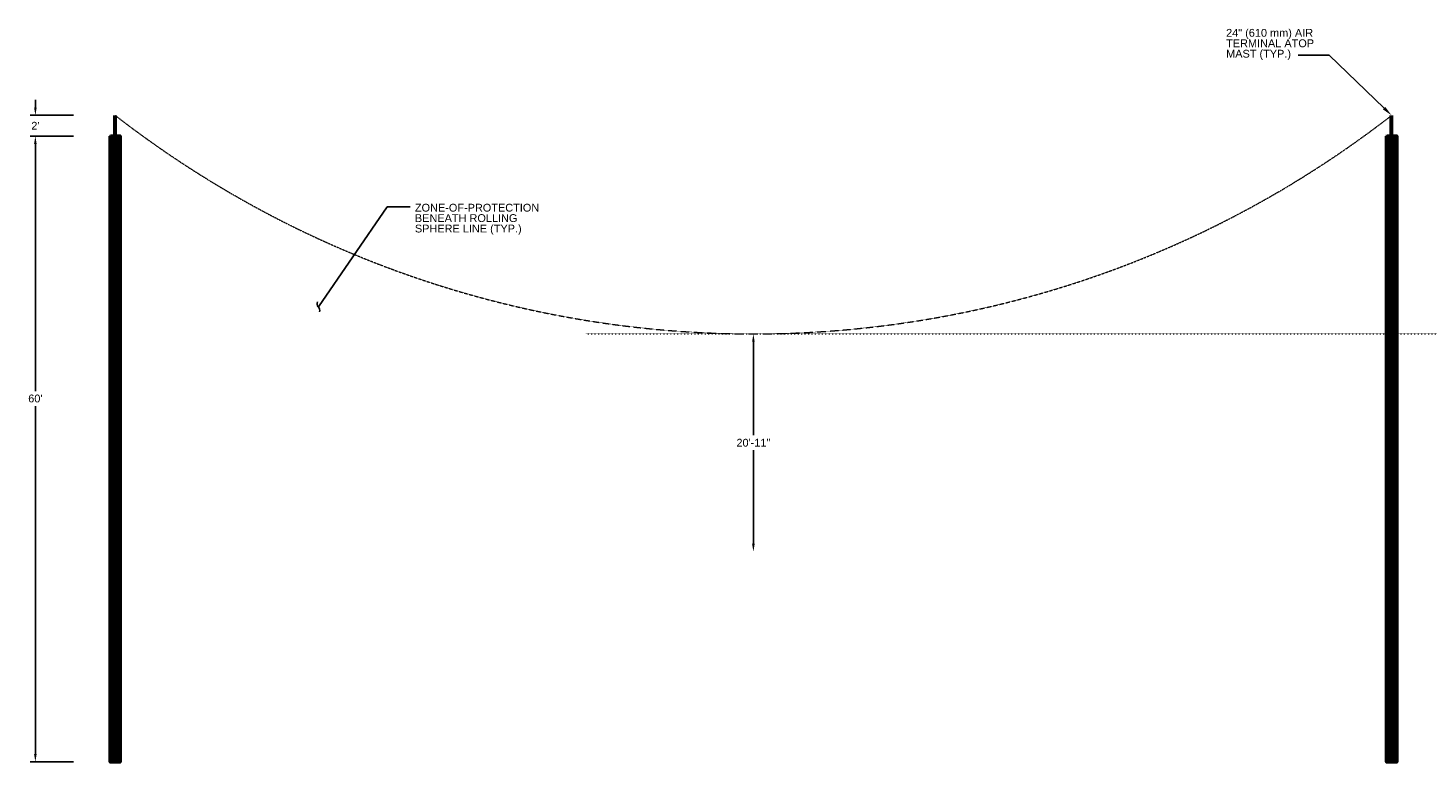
# Model space of a CAD drawing. Header units: inches. Extents: x 96 to 12395, y 835 to 21076.
# Tile 17 of 19: x 1352 to 2964, y 19050 to 19911. Entities that reach past the tile are written whole.
import ezdxf
from ezdxf import colors
from ezdxf.entities.mleader import LeaderData, LeaderLine
from ezdxf.math import Vec2, Vec3

# ---------------------------------------------------------------- set-up
doc = ezdxf.new("R2010")
doc.units = ezdxf.units.IN
doc.header["$MEASUREMENT"] = 0
doc.linetypes.add('DASHED2', pattern=[0.375, 0.25, -0.125])
doc.linetypes.add('DOT', pattern=[0.25, 0, -0.25])
for name, color, linetype, lineweight in [('E-ANNO-TEXT', 7, 'Continuous', 18), ('E-LPS-RSM', 30, 'DASHED2', 18), ('E-LPS-SYMB', 7, 'Continuous', 60)]:
    doc.layers.add(name, color=color, linetype=linetype, lineweight=lineweight)
doc.styles.get("Standard").update_dxf_attribs({"font": 'arial.ttf'})
doc.dimstyles.get("Standard").update_dxf_attribs({"dimtxt": 0.18, "dimasz": 0.18, "dimexe": 0.18, "dimexo": 0.0625, "dimgap": 0.09, "dimtad": 0, "dimtih": 1, "dimtoh": 1, "dimdec": 4, "dimzin": 0, "dimdsep": 46, "dimtxsty": 'Standard', "dimcen": 0.09, "dimadec": 0, "dimazin": 0, "dimtfac": 1, "dimtdec": 4, "dimtofl": 0, "dimtmove": 0, "dimatfit": 3, "dimfxl": 1, "dimtolj": 1, "dimtzin": 0, "dimarcsym": 0})

# ---------------------------------------------------------------- blocks, each defined once
blk = doc.blocks.new('*D3')
at = {"layer": 'Defpoints', "color": 0, "transparency": 16777216}
for p in [(1745.5, 19405.4), (2187.3, 18289.7)]:
    blk.add_point(p, dxfattribs=at)
at = {"layer": 'E-ANNO-TEXT', "color": 0, "lineweight": -2, "transparency": 16777216}
for p, q in [((2103.2, 18418.3), (2136.4, 18418.3)), ((2136.4, 18418.3), (2184, 18298.1))]:
    blk.add_line(p, q, dxfattribs=at)
at = {"layer": 'E-ANNO-TEXT', "color": 0, "transparency": 16777216}
blk.add_solid([(2185.4, 18298.7), (2182.6, 18297.6), (2187.3, 18289.7)], dxfattribs=at)
at = {"layer": 'E-ANNO-TEXT', "color": 0, "transparency": 16777216, "insert": (2042.8, 18418.3), "char_height": 9, "width": 123.999, "attachment_point": 5}
blk.add_mtext("\\A1;100' (30.5 M) ROLLING SPHERE RADIUS (TYP.)", dxfattribs=at)
blk = doc.blocks.new('*D22')
at = {"layer": 'Defpoints', "color": 0, "transparency": 16777216}
for p in [(1452.3, 19786.3), (1360.4, 19066.3), (1452.3, 19066.3)]:
    blk.add_point(p, dxfattribs=at)
at = {"layer": 'E-ANNO-TEXT', "color": 0, "lineweight": -2, "transparency": 16777216}
for p, q in [((1404.3, 19786.3), (1354.4, 19786.3)), ((1360.4, 19777.3), (1360.4, 19493)), ((1360.4, 19075.3), (1360.4, 19475.8)), ((1404.3, 19066.3), (1354.4, 19066.3))]:
    blk.add_line(p, q, dxfattribs=at)
at = {"layer": 'E-ANNO-TEXT', "color": 0, "transparency": 16777216}
for points in [[(1358.9, 19777.3), (1361.9, 19777.3), (1360.4, 19786.3)], [(1358.9, 19075.3), (1361.9, 19075.3), (1360.4, 19066.3)]]:
    blk.add_solid(points, dxfattribs=at)
at = {"layer": 'E-ANNO-TEXT', "color": 0, "transparency": 16777216, "insert": (1360.4, 19484.4), "char_height": 9, "attachment_point": 5}
blk.add_mtext("\\A1;60'", dxfattribs=at)
blk = doc.blocks.new('*D23')
at = {"layer": 'Defpoints', "color": 0, "transparency": 16777216}
for p in [(1452.3, 19810.3), (1360.4, 19786.3), (1452.3, 19786.3)]:
    blk.add_point(p, dxfattribs=at)
at = {"layer": 'E-ANNO-TEXT', "color": 0, "lineweight": -2, "transparency": 16777216}
for p, q in [((1360.4, 19819.3), (1360.4, 19828.3)), ((1404.3, 19810.3), (1354.4, 19810.3)), ((1404.3, 19786.3), (1354.4, 19786.3)), ((1360.4, 19777.3), (1360.4, 19768.3))]:
    blk.add_line(p, q, dxfattribs=at)
at = {"layer": 'E-ANNO-TEXT', "color": 0, "transparency": 16777216}
for points in [[(1358.9, 19819.3), (1361.9, 19819.3), (1360.4, 19810.3)], [(1358.9, 19777.3), (1361.9, 19777.3), (1360.4, 19786.3)]]:
    blk.add_solid(points, dxfattribs=at)
at = {"layer": 'E-ANNO-TEXT', "color": 0, "transparency": 16777216, "insert": (1360.4, 19798.3), "char_height": 9, "attachment_point": 5}
blk.add_mtext("\\A1;2'", dxfattribs=at)
blk = doc.blocks.new('*D24')
at = {"layer": 'Defpoints', "color": 0, "transparency": 16777216}
for p in [(2187.3, 19558.8, 0), (2187.3, 19308.3, 0), (2187.3, 19308.3)]:
    blk.add_point(p, dxfattribs=at)
at = {"layer": 'E-ANNO-TEXT', "color": 0, "lineweight": -2, "transparency": 16777216}
for p, q in [((2187.3, 19549.8), (2187.3, 19442.1)), ((2187.3, 19317.3), (2187.3, 19424.9))]:
    blk.add_line(p, q, dxfattribs=at)
at = {"layer": 'E-ANNO-TEXT', "color": 0, "transparency": 16777216}
for points in [[(2185.8, 19549.8), (2188.8, 19549.8), (2187.3, 19558.8)], [(2185.8, 19317.3), (2188.8, 19317.3), (2187.3, 19308.3)]]:
    blk.add_solid(points, dxfattribs=at)
at = {"layer": 'E-ANNO-TEXT', "color": 0, "transparency": 16777216, "insert": (2187.3, 19433.5), "char_height": 9, "attachment_point": 5}
blk.add_mtext('\\A1;20\'-11"', dxfattribs=at)
blk = doc.blocks.new('_Integral')
at = {"color": 0, "linetype": 'ByBlock', "lineweight": -2}
for centre, start, end in [((0.44, -0.09), 102, 168), ((-0.44, 0.09), 282, 348)]:
    blk.add_arc(centre, 0.454, start, end, dxfattribs=at)

msp = doc.modelspace()

# ---------------------------------------------------------------- hatches: boundary and pattern name
at = {"layer": 'E-LPS-SYMB', "ltscale": 0.5, "transparency": 33554559}
h = msp.add_hatch(dxfattribs=at)
h.set_pattern_fill('ANSI31', scale=15.625)
h.set_pattern_definition([(45, (1644.1636, 18864.4982), (-1.381068, 1.381068), [])])
h.paths.add_polyline_path([(1457.80042, 19786.26451), (1446.86292, 19786.26451), (1446.86292, 19066.26451), (1457.80042, 19066.26451)])
h = msp.add_hatch(dxfattribs=at)
h.set_pattern_fill('ANSI31', scale=15.625)
h.set_pattern_definition([(45, (3114.1636, 18864.4982), (-1.381068, 1.381068), [])])
h.paths.add_polyline_path([(2927.80042, 19786.26451), (2916.86292, 19786.26451), (2916.86292, 19066.26451), (2927.80042, 19066.26451)])

# ---------------------------------------------------------------- linework, layer by layer
at = {"layer": 'E-LPS-RSM', "color": 7, "linetype": 'DOT'}
msp.add_line((1994.34791, 19558.82429), (3336.99425, 19558.82429), dxfattribs=at)
at = {"layer": 'E-LPS-RSM', "color": 7}
msp.add_arc((2187.33167, 20758.82429, -0.00002), 1200, 232.22951041, 307.77048959, dxfattribs=at)
at = {"layer": 'E-LPS-SYMB', "color": 7}
for p, q in [((1452.33167, 19786.26451, -0.00002), (1452.33167, 19810.25958, -0.00002)), ((2922.33167, 19786.26451, -0.00002), (2922.33167, 19810.25958, -0.00002))]:
    msp.add_line(p, q, dxfattribs=at)
at = {"layer": 'E-LPS-SYMB', "color": 7, "elevation": -0.00002}
for points in [[(1446.86292, 19786.26451), (1457.80042, 19786.26451), (1457.80042, 19066.26451), (1446.86292, 19066.26451)], [(2916.86292, 19786.26451), (2927.80042, 19786.26451), (2927.80042, 19066.26451), (2916.86292, 19066.26451)]]:
    msp.add_lwpolyline(points, close=True, dxfattribs=at)

# ---------------------------------------------------------------- texts
at = {"layer": 'E-ANNO-TEXT', "color": 7, "char_height": 9, "attachment_point": 1, "line_spacing_factor": 0.8}
for s, width, heights, insert in [('\\A1;24" (610 mm) AIR TERMINAL ATOP MAST (TYP.)', 106.117497, [59.42177], (2731.70415, 19909.72997, -0.00002)), ('\\A1;ZONE-OF-PROTECTION BENEATH ROLLING SPHERE LINE (TYP.)', 144.932272, [42.62886], (1797.48837, 19708.522))]:
    msp.add_mtext_dynamic_manual_height_columns(s, width=width, gutter_width=48, heights=heights, dxfattribs=dict(at, insert=insert))

# ---------------------------------------------------------------- dimensions: what is measured, and where the dimension line sits
at = {"layer": 'E-ANNO-TEXT', "color": 7}
for base, p1, p2, picture, middle in [((1360.43961, 19786.26451, -0.00002), (1452.33167, 19810.25958, -0.00002), (1452.33167, 19786.26451, -0.00002), '*D23', (1360.43961, 19798.26205, -0.00002)), ((1360.43961, 19066.26451, -0.00002), (1452.33167, 19786.26451, -0.00002), (1452.33167, 19066.26451, -0.00002), '*D22', (1360.43961, 19484.3696, -0.00002))]:
    dim = msp.add_linear_dim(base=base, p1=p1, p2=p2, angle=90, dimstyle='Standard', override={"dimtxt": 9, "dimasz": 9, "dimexe": 6, "dimexo": 48, "dimgap": 4, "dimdec": 0, "dimlunit": 4}, dxfattribs=at)
    dim.commit()
    dim.dimension.update_dxf_attribs({"geometry": picture, "text_midpoint": middle, "dimtype": 160})
dim = msp.add_linear_dim(base=(2187.33167, 19308.26452), p1=(2187.33167, 19558.82429, -0.00002), p2=(2187.33167, 19308.26452, -0.00001), angle=90, dimstyle='Standard', override={"dimtxt": 9, "dimasz": 9, "dimexe": 0, "dimexo": 0, "dimgap": 4, "dimdec": 0, "dimlunit": 4}, dxfattribs=at)
dim.commit()
dim.dimension.update_dxf_attribs({"geometry": '*D24', "text_midpoint": (2187.33167, 19433.5444)})
dim = msp.add_radius_dim(center=(1745.51869, 19405.44454, -0.00002), mpoint=(2187.33167, 18289.73791, -0.00002), text="100' (30.5 M) ROLLING SPHERE RADIUS (TYP.)", dimstyle='Standard', override={"dimtxt": 9, "dimasz": 9, "dimgap": 6}, dxfattribs=at)
dim.commit()
dim.dimension.update_dxf_attribs({"geometry": '*D3', "text_midpoint": (2042.84456, 18418.298, -0.00002), "dimtype": 164})

# ---------------------------------------------------------------- leaders
ml = msp.add_multileader_mtext('Standard', dxfattribs=at)
ml.set_content('', color=7)
ml.set_leader_properties()
ml.build(insert=Vec2(0, 0))
ml.multileader.update_dxf_attribs({"dogleg_length": 0.36, "arrow_head_size": 12, "scale": 48})
ctx = ml.context
ctx.base_point, ctx.scale, ctx.char_height, ctx.arrow_head_size, ctx.landing_gap_size, ctx.plane_origin = Vec3(2805.85448, 19879.36235, -0.00002), 48, 8.64, 12, 4.32, Vec3(2296.87457, 19837.2209, -0.00002)
ctx.text_align_type = 2
notes = []
notes.append((ctx, [(1, (1, 1, 0), (2850.22258, 19879.36235, -0.00002), (-1, 0), 35.7281, [(0, [(2922.33167, 19810.25958, -0.00002)], 0, [])])]))
ctx.mtext.insert, ctx.mtext.alignment, ctx.mtext.flow_direction = Vec3(2810.17448, 19883.68235, -0.00002), 3, 5
ml = msp.add_multileader_mtext('Standard', dxfattribs=at)
ml.set_content('', color=7)
ml.set_leader_properties()
ml.set_arrow_properties(name='INTEGRAL')
ml.build(insert=Vec2(0, 0))
ml.multileader.update_dxf_attribs({"dogleg_length": 0.36, "arrow_head_size": 12, "scale": 48})
ctx = ml.context
ctx.base_point, ctx.scale, ctx.char_height, ctx.arrow_head_size, ctx.landing_gap_size, ctx.plane_origin = Vec3(1792.07605, 19704.96958), 48, 8.64, 12, 4.32, Vec3(1474.0906, 19740.03251)
notes.append((ctx, [(0, (1, 1, 0), (1765.49828, 19704.96958), (1, 0), 26.57777, [(0, [(1686.32012, 19589.81939)], 0, [])])]))
ctx.mtext.insert, ctx.mtext.flow_direction = Vec3(1796.39605, 19709.28958), 5
for ctx, leaders in notes:
    for number, flags, end, landing, length, lines in leaders:
        leader = LeaderData()
        leader.index, (leader.has_last_leader_line, leader.has_dogleg_vector, leader.attachment_direction) = number, flags
        leader.last_leader_point, leader.dogleg_vector, leader.dogleg_length = Vec3(end), Vec3(landing), length
        for number, points, colour, breaks in lines:
            line = LeaderLine()
            line.index, line.vertices, line.color, line.breaks = number, Vec3.list(points), colors.encode_raw_color(colour), breaks
            leader.lines.append(line)
        ctx.leaders.append(leader)

doc.saveas('drawing.dxf')
